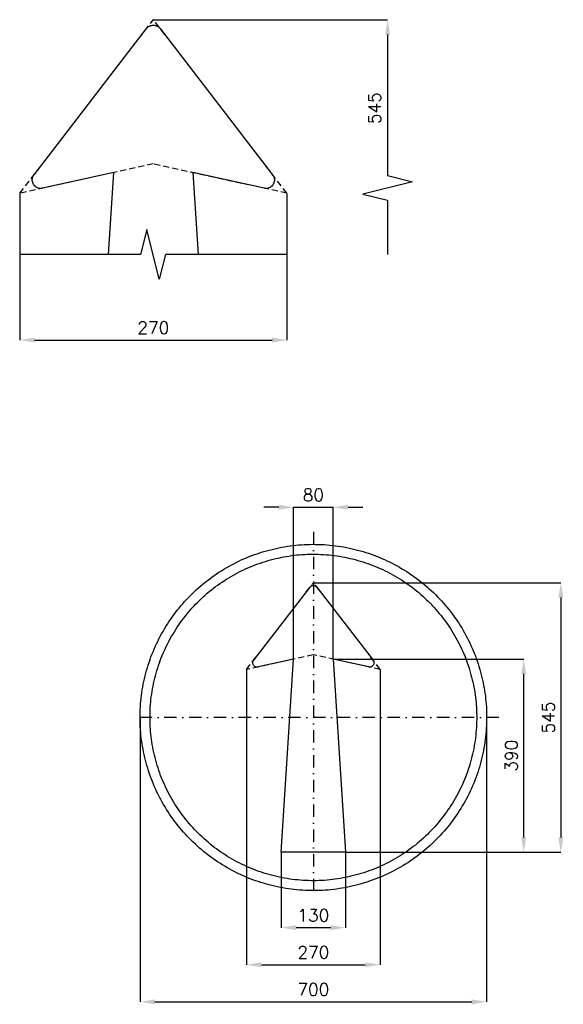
# Model space of a CAD drawing. Header units: millimetres. Extents: x -593 to 13900, y -580 to 1682.
import ezdxf

# ---------------------------------------------------------------- set-up
doc = ezdxf.new("R2010")
doc.units = ezdxf.units.MM
doc.header["$LTSCALE"] = 5
doc.linetypes.add('ČERCHOVANÁX2', pattern=[2, 1, -0.5, 0, -0.5])
doc.linetypes.add('ČÁRKOVANÁX2', pattern=[1.5, 1, -0.5])
doc.layers.add('Kóty', color=2, linetype='Continuous')
doc.layers.add('Značka', color=7, linetype='Continuous')
doc.styles.get("Standard").update_dxf_attribs({"font": 'romand.shx', "height": 25})
doc.dimstyles.get("Standard").update_dxf_attribs({"dimtxt": 25, "dimasz": 30, "dimexe": 0.18, "dimexo": 0.0625, "dimgap": 12.5, "dimtad": 1, "dimdec": 0, "dimzin": 0, "dimdsep": 46, "dimtxsty": 'Standard', "dimcen": 0.09, "dimadec": 0, "dimazin": 0, "dimtfac": 1, "dimtdec": 0, "dimtofl": 0, "dimtmove": 0, "dimatfit": 3, "dimfxl": 1, "dimtolj": 1, "dimtzin": 0, "dimarcsym": 0})

# ---------------------------------------------------------------- blocks, each defined once
blk = doc.blocks.new('*D1')
at = {"layer": 'Defpoints', "color": 0, "transparency": 16777216}
for p in [(40, 425), (-40, 117.9), (40, 117.9)]:
    blk.add_point(p, dxfattribs=at)
at = {"layer": 'Kóty', "color": 0, "lineweight": -2, "transparency": 16777216}
for p, q in [((-70, 425), (-100, 425)), ((-40, 118), (-40, 425.2)), ((40, 118), (40, 425.2)), ((70, 425), (100, 425))]:
    blk.add_line(p, q, dxfattribs=at)
at = {"layer": 'Kóty', "color": 0, "transparency": 16777216}
for points in [[(-70, 430), (-70, 420), (-40, 425)], [(70, 430), (70, 420), (40, 425)]]:
    blk.add_solid(points, dxfattribs=at)
at = {"layer": 'Kóty', "color": 0, "transparency": 16777216, "insert": (0, 450), "char_height": 25, "attachment_point": 5}
blk.add_mtext('\\A1;80', dxfattribs=at)
blk = doc.blocks.new('*D2')
at = {"layer": 'Defpoints', "color": 0, "transparency": 16777216}
for p in [(-65, -272.5), (65, -272.5), (65, -425)]:
    blk.add_point(p, dxfattribs=at)
at = {"layer": 'Kóty', "color": 0, "lineweight": -2, "transparency": 16777216}
for p, q in [((-65, -272.6), (-65, -425.2)), ((65, -272.6), (65, -425.2)), ((-35, -425), (35, -425))]:
    blk.add_line(p, q, dxfattribs=at)
at = {"layer": 'Kóty', "color": 0, "transparency": 16777216}
for points in [[(-35, -420), (-35, -430), (-65, -425)], [(35, -420), (35, -430), (65, -425)]]:
    blk.add_solid(points, dxfattribs=at)
at = {"layer": 'Kóty', "color": 0, "transparency": 16777216, "insert": (0, -400), "char_height": 25, "attachment_point": 5}
blk.add_mtext('\\A1;130', dxfattribs=at)
blk = doc.blocks.new('*D3')
at = {"layer": 'Defpoints', "color": 0, "transparency": 16777216}
for p in [(-135, 97), (135, 97), (135, -500)]:
    blk.add_point(p, dxfattribs=at)
at = {"layer": 'Kóty', "color": 0, "lineweight": -2, "transparency": 16777216}
for p, q in [((-135, 96.9), (-135, -500.2)), ((135, 96.9), (135, -500.2)), ((-105, -500), (105, -500))]:
    blk.add_line(p, q, dxfattribs=at)
at = {"layer": 'Kóty', "color": 0, "transparency": 16777216}
for points in [[(-105, -495), (-105, -505), (-135, -500)], [(105, -495), (105, -505), (135, -500)]]:
    blk.add_solid(points, dxfattribs=at)
at = {"layer": 'Kóty', "color": 0, "transparency": 16777216, "insert": (0, -475), "char_height": 25, "attachment_point": 5}
blk.add_mtext('\\A1;270', dxfattribs=at)
blk = doc.blocks.new('*D4')
at = {"layer": 'Defpoints', "color": 0, "transparency": 16777216}
for p in [(40, 117.9), (425, 117.9), (65, -272.5625)]:
    blk.add_point(p, dxfattribs=at)
at = {"layer": 'Kóty', "color": 0, "lineweight": -2, "transparency": 16777216}
for p, q in [((40.0625, 117.9), (425.18, 117.9)), ((425, -242.5625), (425, 87.9)), ((65.0625, -272.5625), (425.18, -272.5625))]:
    blk.add_line(p, q, dxfattribs=at)
at = {"layer": 'Kóty', "color": 0, "transparency": 16777216}
for points in [[(420, 87.9), (430, 87.9), (425, 117.9)], [(420, -242.5625), (430, -242.5625), (425, -272.5625)]]:
    blk.add_solid(points, dxfattribs=at)
at = {"layer": 'Kóty', "color": 0, "transparency": 16777216, "insert": (400, -77.33125), "char_height": 25, "attachment_point": 5, "rotation": 90}
blk.add_mtext('\\A1;390', dxfattribs=at)
blk = doc.blocks.new('*D5')
at = {"layer": 'Defpoints', "color": 0, "transparency": 16777216}
for p in [(0, 272.5), (65, -272.6), (500, -272.6)]:
    blk.add_point(p, dxfattribs=at)
at = {"layer": 'Kóty', "color": 0, "lineweight": -2, "transparency": 16777216}
for p, q in [((0.1, 272.5), (500.2, 272.5)), ((500, 242.5), (500, -242.6)), ((65.1, -272.6), (500.2, -272.6))]:
    blk.add_line(p, q, dxfattribs=at)
at = {"layer": 'Kóty', "color": 0, "transparency": 16777216}
for points in [[(495, 242.5), (505, 242.5), (500, 272.5)], [(495, -242.6), (505, -242.6), (500, -272.6)]]:
    blk.add_solid(points, dxfattribs=at)
at = {"layer": 'Kóty', "color": 0, "transparency": 16777216, "insert": (475, 0), "char_height": 25, "attachment_point": 5, "rotation": 90}
blk.add_mtext('\\A1;545', dxfattribs=at)
blk = doc.blocks.new('*D6')
at = {"layer": 'Defpoints', "color": 0, "transparency": 16777216}
for p in [(-350, 0), (350, 7.1), (350, -575)]:
    blk.add_point(p, dxfattribs=at)
at = {"layer": 'Kóty', "color": 0, "lineweight": -2, "transparency": 16777216}
for p, q in [((350, 7), (350, -575.2)), ((-350, -0.1), (-350, -575.2)), ((-320, -575), (320, -575))]:
    blk.add_line(p, q, dxfattribs=at)
at = {"layer": 'Kóty', "color": 0, "transparency": 16777216}
for points in [[(-320, -570), (-320, -580), (-350, -575)], [(320, -570), (320, -580), (350, -575)]]:
    blk.add_solid(points, dxfattribs=at)
at = {"layer": 'Kóty', "color": 0, "transparency": 16777216, "insert": (0, -550), "char_height": 25, "attachment_point": 5}
blk.add_mtext('\\A1;700', dxfattribs=at)
blk = doc.blocks.new('*D7')
at = {"layer": 'Defpoints', "color": 0, "transparency": 16777216}
for p in [(-593.4, 1059.8), (-53.3, 1059.8), (-53.3, 763.1)]:
    blk.add_point(p, dxfattribs=at)
at = {"layer": 'Kóty', "color": 0, "lineweight": -2, "transparency": 16777216}
for p, q in [((-593.4, 1059.7), (-593.4, 762.9)), ((-53.3, 1059.7), (-53.3, 762.9)), ((-563.4, 763.1), (-83.3, 763.1))]:
    blk.add_line(p, q, dxfattribs=at)
at = {"layer": 'Kóty', "color": 0, "transparency": 16777216}
for points in [[(-563.4, 768.1), (-563.4, 758.1), (-593.4, 763.1)], [(-83.3, 768.1), (-83.3, 758.1), (-53.3, 763.1)]]:
    blk.add_solid(points, dxfattribs=at)
at = {"layer": 'Kóty', "color": 0, "transparency": 16777216, "insert": (-323.4, 788.1), "char_height": 25, "attachment_point": 5}
blk.add_mtext('\\A1;270', dxfattribs=at)

msp = doc.modelspace()

# ---------------------------------------------------------------- linework, layer by layer
at = {"layer": 'Kóty'}
for p, q in [((-323.3, 1410.8), (150, 1410.8)), ((150, 1380.8), (150, 1095.8)), ((150, 1045.8), (150, 936.3))]:
    msp.add_line(p, q, dxfattribs=at)
for points in [[(150, 1095.8), (200, 1083.3), (100, 1058.3), (150, 1045.8)], [(-40, 425), (40, 425)]]:
    msp.add_lwpolyline(points, dxfattribs=at)
msp.add_solid([(155, 1380.8), (145, 1380.8), (150, 1410.8)], dxfattribs=at)
at = {"layer": 'Značka', "color": 6, "linetype": 'ČÁRKOVANÁX2', "ltscale": 2.5}
for p, q in [((-352.2, 1373.3), (-323.4, 1410.8)), ((-300.2, 1380.7), (-323.4, 1410.8)), ((-323.4, 1119.2), (-593.4, 1059.8)), ((-53.3, 1059.8), (-323.4, 1119.2)), ((-53.3, 1059.8), (-100.8, 1121.5)), ((-593.4, 1059.8), (-553.5, 1111.6)), ((-14.4, 253.8), (0, 272.5)), ((11.6, 257.4), (0, 272.5)), ((0, 126.7), (-135, 97)), ((-135, 97), (-115.1, 122.9)), ((135, 97), (0, 126.7)), ((135, 97), (111.3, 127.9))]:
    msp.add_line(p, q, dxfattribs=at)
at = {"layer": 'Značka', "color": 7}
for p, q in [((-349, 936.3), (-593.4, 936.3)), ((-53.3, 936.3), (-299, 936.3))]:
    msp.add_line(p, q, dxfattribs=at)
at = {"layer": 'Značka', "color": 6, "linetype": 'ČERCHOVANÁX2', "lineweight": 25, "ltscale": 5}
for p, q in [((0, 375), (0, -375)), ((375, 0), (-375, 0))]:
    msp.add_line(p, q, dxfattribs=at)
at = {"layer": 'Značka', "color": 5}
for points in [[(-413.9, 936.3), (-403.4, 1101.6), (-547, 1070), (-547.9, 1069.9), (-548.7, 1069.7, -0.052052), (-552.1, 1069.6, -0.052213), (-555.4, 1070.2, -0.06496), (-559.3, 1071.8, -0.064907), (-562.6, 1074.4, -0.064736), (-565.3, 1077.6, -0.064594), (-567.1, 1081.4, -0.064276), (-568, 1085.5, -0.063191), (-567.8, 1089.8, -0.052285), (-566.9, 1093, -0.056952), (-565.4, 1096), (-564.9, 1096.7), (-564.4, 1097.4), (-337.1, 1393), (-336.6, 1393.6), (-336, 1394.2, -0.048779), (-333.7, 1396.3, -0.048836), (-331, 1398, -0.060804), (-327.3, 1399.3, -0.060997), (-323.4, 1399.8, -0.060687), (-319.4, 1399.3, -0.059169), (-315.7, 1398, -0.048858), (-313, 1396.3, -0.053422), (-310.7, 1394.2), (-310.2, 1393.6), (-309.7, 1393), (-82.3, 1097.4), (-81.8, 1096.7), (-81.3, 1096, -0.05206), (-79.8, 1093, -0.052286), (-78.9, 1089.8, -0.065026), (-78.7, 1085.5, -0.064883), (-79.6, 1081.4, -0.064791), (-81.4, 1077.6, -0.064624), (-84.1, 1074.4, -0.064293), (-87.4, 1071.8, -0.063108), (-91.3, 1070.2, -0.052285), (-94.7, 1069.6, -0.056972), (-98, 1069.7), (-98.9, 1069.9), (-99.7, 1070), (-243.4, 1101.6), (-232.8, 936.3)], [(350, 0), (350, -2.3), (350, -4.6, -0.032166), (346.5, -50.2, -0.035722), (336.9, -95, -0.036663), (321.8, -138.3, -0.034754), (300.8, -179, -0.034038), (275, -216.8, -0.034452), (244.2, -250.7, -0.03456), (209.5, -280.6, -0.034427), (171, -305.4, -0.034389), (129.8, -325.2, -0.034419), (86.2, -339.2, -0.034423), (41.2, -347.7, -0.034417), (-4.6, -350, -0.034416), (-50.2, -346.5, -0.034416), (-95, -336.9, -0.034418), (-138.2, -321.7, -0.034417), (-178.9, -300.8, -0.034417), (-216.8, -275, -0.034415), (-250.7, -244.2, -0.034418), (-280.6, -209.5, -0.034417), (-305.4, -171, -0.034415), (-325.2, -129.8, -0.034415), (-339.2, -86.2, -0.034417), (-347.7, -41.2, -0.034417), (-350, 4.6, -0.034417), (-346.5, 50.2, -0.034418), (-336.9, 95, -0.034415), (-321.7, 138.2, -0.034416), (-300.8, 179, -0.034417), (-275, 216.8, -0.034416), (-244.2, 250.7, -0.034418), (-209.5, 280.6, -0.034417), (-171, 305.4, -0.034414), (-129.8, 325.2, -0.034415), (-86.2, 339.2, -0.034416), (-41.2, 347.7, -0.034416), (4.6, 350, -0.034417), (50.2, 346.5, -0.034418), (95, 336.9, -0.034416), (138.2, 321.7, -0.034417), (178.9, 300.8, -0.034415), (216.8, 275, -0.034404), (250.7, 244.2, -0.034414), (280.6, 209.5, -0.034485), (305.4, 171, -0.034415), (325.2, 129.8, -0.034074), (339.2, 86.2, -0.032793), (347.5, 43.4, -0.034265), (350, 0)], [(330, 0), (330, -2.2), (330, -4.3, -0.03217), (326.7, -47.3, -0.035725), (317.6, -89.6, -0.036668), (303.4, -130.4, -0.034756), (283.6, -168.7, -0.034039), (259.2, -204.4, -0.034453), (230.3, -236.4, -0.034559), (197.5, -264.5, -0.034425), (161.2, -287.9, -0.034388), (122.3, -306.6, -0.034417), (81.2, -319.8, -0.034424), (38.8, -327.9, -0.034417), (-4.3, -330, -0.034416), (-47.4, -326.7, -0.034417), (-89.6, -317.6, -0.034417), (-130.3, -303.3, -0.034417), (-168.7, -283.6, -0.034418), (-204.4, -259.3, -0.034417), (-236.4, -230.3, -0.034417), (-264.5, -197.5, -0.034415), (-287.9, -161.2, -0.034416), (-306.6, -122.3, -0.034417), (-319.8, -81.2, -0.034416), (-327.9, -38.8, -0.034415), (-330, 4.3, -0.034416), (-326.7, 47.4, -0.034416), (-317.6, 89.6, -0.034418), (-303.3, 130.3, -0.034415), (-283.6, 168.7, -0.034416), (-259.3, 204.4, -0.034418), (-230.3, 236.4, -0.034418), (-197.5, 264.5, -0.034415), (-161.2, 287.9, -0.034418), (-122.3, 306.6, -0.034418), (-81.2, 319.8, -0.034418), (-38.8, 327.9, -0.034416), (4.3, 330, -0.034417), (47.4, 326.7, -0.034416), (89.6, 317.6, -0.034415), (130.3, 303.3, -0.034417), (168.7, 283.6, -0.034417), (204.4, 259.3, -0.034408), (236.4, 230.3, -0.034414), (264.5, 197.5, -0.034486), (287.9, 161.2, -0.034419), (306.6, 122.3, -0.034073), (319.8, 81.2, -0.032789), (327.7, 40.9, -0.034268), (330, 0)], [(65, -272.5), (-65, -272.5), (-40, 117.9), (-111.8, 102.1), (-112.2, 102), (-112.7, 102, -0.052052), (-114.3, 101.9, -0.052213), (-116, 102.2, -0.06496), (-118, 103, -0.064907), (-119.6, 104.3, -0.064736), (-121, 105.9, -0.064594), (-121.9, 107.8, -0.064276), (-122.3, 109.9, -0.063191), (-122.2, 112, -0.052285), (-121.8, 113.6, -0.056952), (-121, 115.1), (-120.8, 115.5), (-120.5, 115.8), (-6.8, 263.6), (-6.6, 263.9), (-6.3, 264.2, -0.048779), (-5.2, 265.3, -0.048836), (-3.8, 266.1, -0.060804), (-2, 266.8, -0.060997), (0, 267, -0.060687), (2, 266.8, -0.059169), (3.8, 266.1, -0.048858), (5.2, 265.3, -0.053422), (6.3, 264.2), (6.6, 263.9), (6.8, 263.6), (120.5, 115.8), (120.8, 115.5), (121, 115.1, -0.05206), (121.8, 113.6, -0.052286), (122.2, 112, -0.065026), (122.3, 109.9, -0.064883), (121.9, 107.8, -0.064791), (121, 105.9, -0.064624), (119.6, 104.3, -0.064293), (118, 103, -0.063108), (116, 102.2, -0.052285), (114.3, 101.9, -0.056972), (112.7, 102), (112.2, 102), (111.8, 102.1), (40, 117.9), (65, -272.5)]]:
    msp.add_lwpolyline(points, format="xyb", dxfattribs=at)
at = {"layer": 'Značka', "color": 7}
msp.add_lwpolyline([(-299, 936.3), (-311.5, 886.3), (-336.5, 986.3), (-349, 936.3)], dxfattribs=at)

# ---------------------------------------------------------------- texts
at = {"layer": 'Kóty', "insert": (123.8, 1232), "char_height": 25, "attachment_point": 5, "rotation": 90}
msp.add_mtext('\\A1;545', dxfattribs=at)

# ---------------------------------------------------------------- dimensions: what is measured, and where the dimension line sits
at = {"layer": 'Kóty'}
dim = msp.add_linear_dim(base=(-53.3, 763.1), p1=(-593.4, 1059.8), p2=(-53.3, 1059.8), text='270', dimstyle='Standard', dxfattribs=at)
dim.commit()
dim.dimension.update_dxf_attribs({"geometry": '*D7', "text_midpoint": (-323.4, 788.1)})
for base, p1, p2, picture, middle in [((40, 425), (-40, 117.9), (40, 117.9), '*D1', (0, 450)), ((135, -500), (-135, 97), (135, 97), '*D3', (0, -475)), ((350, -575), (-350, 0), (350, 7.1), '*D6', (0, -550)), ((65, -425), (-65, -272.5), (65, -272.5), '*D2', (0, -400))]:
    dim = msp.add_linear_dim(base=base, p1=p1, p2=p2, dimstyle='Standard', dxfattribs=at)
    dim.commit()
    dim.dimension.update_dxf_attribs({"geometry": picture, "text_midpoint": middle})
for base, p1, p2, picture, middle in [((500, -272.6), (0, 272.5), (65, -272.6), '*D5', (475, 0)), ((425, 117.9), (65, -272.5625), (40, 117.9), '*D4', (400, -77.3313))]:
    dim = msp.add_linear_dim(base=base, p1=p1, p2=p2, angle=90, dimstyle='Standard', dxfattribs=at)
    dim.commit()
    dim.dimension.update_dxf_attribs({"geometry": picture, "text_midpoint": middle})

doc.saveas('drawing.dxf')
